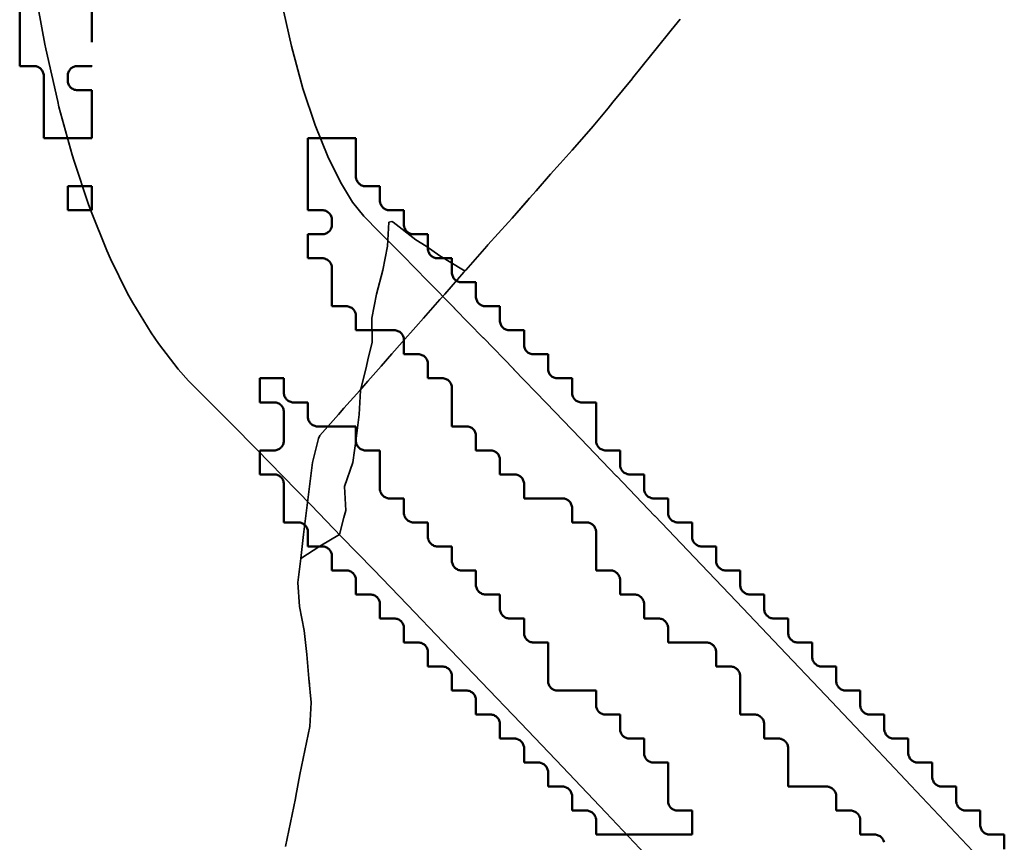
# Model space of a CAD drawing. Header units: metres. Extents: x -6552 to -6384, y 5654608 to 5654799.
# Tile 55 of 68: x -6473 to -6463, y 5654732 to 5654741. Entities that reach past the tile are written whole.
import ezdxf

# ---------------------------------------------------------------- set-up
doc = ezdxf.new("R2010")
doc.units = ezdxf.units.M
doc.header["$LTSCALE"] = 0.5
doc.linetypes.add('DASHED', pattern=[9, 6, -3])
doc.linetypes.add('PHANTOM', pattern=[22, 12, -2, 2, -2, 2, -2])
for name, color, linetype, lineweight in [('L-GRAD-CONT', 5, 'DASHED', 25), ('L-HARD-PAVE', 8, 'Continuous', 35), ('L-SITE-LIMIT', 6, 'PHANTOM', 50), ('V-TOPO-MAJR', 34, 'Continuous', 35)]:
    doc.layers.add(name, color=color, linetype=linetype, lineweight=lineweight)

msp = doc.modelspace()

# ---------------------------------------------------------------- linework, layer by layer
at = {"layer": 'L-GRAD-CONT', "lineweight": 35}
msp.add_lwpolyline([(-6467.958, 5654739.109), (-6468.125, 5654738.918), (-6468.163, 5654738.875), (-6468.375, 5654738.639), (-6468.387, 5654738.625), (-6468.606, 5654738.375), (-6468.625, 5654738.371), (-6468.631, 5654738.375), (-6468.875, 5654738.524), (-6469.019, 5654738.625), (-6469.125, 5654738.693), (-6469.361, 5654738.875), (-6469.375, 5654738.884), (-6469.406, 5654738.875), (-6469.421, 5654738.625), (-6469.469, 5654738.375), (-6469.534, 5654738.125), (-6469.583, 5654737.875), (-6469.58, 5654737.625), (-6469.625, 5654737.441), (-6469.641, 5654737.375), (-6469.703, 5654737.125), (-6469.715, 5654736.875), (-6469.748, 5654736.625), (-6469.781, 5654736.375), (-6469.87, 5654736.125), (-6469.856, 5654735.875), (-6469.875, 5654735.8), (-6469.92, 5654735.625), (-6470.125, 5654735.502), (-6470.324, 5654735.375), (-6470.354, 5654735.125), (-6470.336, 5654734.875), (-6470.288, 5654734.625), (-6470.261, 5654734.375), (-6470.239, 5654734.125), (-6470.234, 5654734.071)], dxfattribs=at)
at = {"layer": 'L-HARD-PAVE'}
for points in [[(-6466.677, 5654732.232), (-6467.148, 5654732.729), (-6467.601, 5654733.205), (-6468.033, 5654733.659), (-6468.446, 5654734.091), (-6468.84, 5654734.502), (-6469.214, 5654734.891), (-6469.568, 5654735.259), (-6469.902, 5654735.605), (-6470.217, 5654735.929), (-6470.511, 5654736.232), (-6470.786, 5654736.513), (-6471.041, 5654736.772), (-6471.276, 5654737.009), (-6471.493, 5654737.225), (-6471.599, 5654737.345), (-6471.804, 5654737.611), (-6471.88, 5654737.722), (-6472.072, 5654738.035), (-6472.126, 5654738.133), (-6472.304, 5654738.493), (-6472.343, 5654738.579), (-6472.507, 5654738.985), (-6472.534, 5654739.059), (-6472.684, 5654739.512), (-6472.704, 5654739.577), (-6472.841, 5654740.077), (-6472.854, 5654740.132), (-6472.977, 5654740.679), (-6472.987, 5654740.727), (-6473.097, 5654741.32)], [(-6470.533, 5654741.204), (-6470.422, 5654740.708), (-6470.301, 5654740.268), (-6470.174, 5654739.884), (-6470.042, 5654739.559), (-6469.91, 5654739.292), (-6469.784, 5654739.085), (-6469.669, 5654738.937), (-6469.507, 5654738.775), (-6469.503, 5654738.771), (-6469.265, 5654738.531), (-6469.262, 5654738.528), (-6469.004, 5654738.266), (-6469.001, 5654738.263), (-6468.724, 5654737.98), (-6468.722, 5654737.978), (-6468.425, 5654737.673), (-6468.423, 5654737.671), (-6468.107, 5654737.345), (-6468.105, 5654737.343), (-6467.769, 5654736.996), (-6467.768, 5654736.994), (-6467.412, 5654736.625), (-6467.411, 5654736.623), (-6467.036, 5654736.233), (-6467.035, 5654736.232), (-6466.64, 5654735.819), (-6466.639, 5654735.818), (-6466.225, 5654735.385), (-6466.224, 5654735.384), (-6465.79, 5654734.929), (-6465.789, 5654734.928), (-6465.336, 5654734.451), (-6464.863, 5654733.952), (-6464.37, 5654733.432), (-6463.857, 5654732.89), (-6463.327, 5654732.328)]]:
    msp.add_lwpolyline(points, dxfattribs=at)
at = {"layer": 'L-SITE-LIMIT'}
for points in [[(-6472.5, 5654746.748), (-6472.5, 5654740.502), (-6472.5, 5654740.5), (-6472.502, 5654740.5), (-6472.65, 5654740.5), (-6472.66, 5654740.5), (-6472.67, 5654740.498), (-6472.679, 5654740.496), (-6472.688, 5654740.492), (-6472.697, 5654740.488), (-6472.706, 5654740.483), (-6472.713, 5654740.477), (-6472.721, 5654740.471), (-6472.727, 5654740.463), (-6472.733, 5654740.456), (-6472.738, 5654740.447), (-6472.742, 5654740.438), (-6472.746, 5654740.429), (-6472.748, 5654740.42), (-6472.75, 5654740.41), (-6472.75, 5654740.4), (-6472.75, 5654740.35), (-6472.75, 5654740.34), (-6472.748, 5654740.33), (-6472.746, 5654740.321), (-6472.742, 5654740.312), (-6472.738, 5654740.303), (-6472.733, 5654740.294), (-6472.727, 5654740.287), (-6472.721, 5654740.279), (-6472.713, 5654740.273), (-6472.706, 5654740.267), (-6472.697, 5654740.262), (-6472.688, 5654740.258), (-6472.679, 5654740.254), (-6472.67, 5654740.252), (-6472.66, 5654740.25), (-6472.65, 5654740.25), (-6472.502, 5654740.25), (-6472.5, 5654740.25), (-6472.5, 5654740.248), (-6472.5, 5654739.752), (-6472.5, 5654739.75), (-6472.502, 5654739.75), (-6472.998, 5654739.75), (-6473, 5654739.75), (-6473, 5654739.752), (-6473, 5654740.4), (-6473, 5654740.41), (-6473.002, 5654740.42), (-6473.004, 5654740.429), (-6473.008, 5654740.438), (-6473.012, 5654740.447), (-6473.017, 5654740.456), (-6473.023, 5654740.463), (-6473.029, 5654740.471), (-6473.037, 5654740.477), (-6473.044, 5654740.483), (-6473.053, 5654740.488), (-6473.062, 5654740.492), (-6473.071, 5654740.496), (-6473.08, 5654740.498), (-6473.09, 5654740.5), (-6473.1, 5654740.5), (-6473.248, 5654740.5), (-6473.25, 5654740.5), (-6473.25, 5654740.502), (-6473.25, 5654741.4)], [(-6464.252, 5654732.42), (-6464.254, 5654732.429), (-6464.258, 5654732.438), (-6464.262, 5654732.447), (-6464.267, 5654732.456), (-6464.273, 5654732.463), (-6464.279, 5654732.471), (-6464.287, 5654732.477), (-6464.294, 5654732.483), (-6464.303, 5654732.488), (-6464.312, 5654732.492), (-6464.321, 5654732.496), (-6464.33, 5654732.498), (-6464.34, 5654732.5), (-6464.35, 5654732.5), (-6464.498, 5654732.5), (-6464.5, 5654732.5), (-6464.5, 5654732.502), (-6464.5, 5654732.65), (-6464.5, 5654732.66), (-6464.502, 5654732.67), (-6464.504, 5654732.679), (-6464.508, 5654732.688), (-6464.512, 5654732.697), (-6464.517, 5654732.706), (-6464.523, 5654732.713), (-6464.529, 5654732.721), (-6464.537, 5654732.727), (-6464.544, 5654732.733), (-6464.553, 5654732.738), (-6464.562, 5654732.742), (-6464.571, 5654732.746), (-6464.58, 5654732.748), (-6464.59, 5654732.75), (-6464.6, 5654732.75), (-6464.748, 5654732.75), (-6464.75, 5654732.75), (-6464.75, 5654732.752), (-6464.75, 5654732.9), (-6464.75, 5654732.91), (-6464.752, 5654732.92), (-6464.754, 5654732.929), (-6464.758, 5654732.938), (-6464.762, 5654732.947), (-6464.767, 5654732.956), (-6464.773, 5654732.963), (-6464.779, 5654732.971), (-6464.787, 5654732.977), (-6464.794, 5654732.983), (-6464.803, 5654732.988), (-6464.812, 5654732.992), (-6464.821, 5654732.996), (-6464.83, 5654732.998), (-6464.84, 5654733), (-6464.85, 5654733), (-6465.248, 5654733), (-6465.25, 5654733), (-6465.25, 5654733.002), (-6465.25, 5654733.4), (-6465.25, 5654733.41), (-6465.252, 5654733.42), (-6465.254, 5654733.429), (-6465.258, 5654733.438), (-6465.262, 5654733.447), (-6465.267, 5654733.456), (-6465.273, 5654733.463), (-6465.279, 5654733.471), (-6465.287, 5654733.477), (-6465.294, 5654733.483), (-6465.303, 5654733.488), (-6465.312, 5654733.492), (-6465.321, 5654733.496), (-6465.33, 5654733.498), (-6465.34, 5654733.5), (-6465.35, 5654733.5), (-6465.498, 5654733.5), (-6465.5, 5654733.5), (-6465.5, 5654733.502), (-6465.5, 5654733.65), (-6465.5, 5654733.66), (-6465.502, 5654733.67), (-6465.504, 5654733.679), (-6465.508, 5654733.688), (-6465.512, 5654733.697), (-6465.517, 5654733.706), (-6465.523, 5654733.713), (-6465.529, 5654733.721), (-6465.537, 5654733.727), (-6465.544, 5654733.733), (-6465.553, 5654733.738), (-6465.562, 5654733.742), (-6465.571, 5654733.746), (-6465.58, 5654733.748), (-6465.59, 5654733.75), (-6465.6, 5654733.75), (-6465.748, 5654733.75), (-6465.75, 5654733.75), (-6465.75, 5654733.752), (-6465.75, 5654734.15), (-6465.75, 5654734.16), (-6465.752, 5654734.17), (-6465.754, 5654734.179), (-6465.758, 5654734.188), (-6465.762, 5654734.197), (-6465.767, 5654734.206), (-6465.773, 5654734.213), (-6465.779, 5654734.221), (-6465.787, 5654734.227), (-6465.794, 5654734.233), (-6465.803, 5654734.238), (-6465.812, 5654734.242), (-6465.821, 5654734.246), (-6465.83, 5654734.248), (-6465.84, 5654734.25), (-6465.85, 5654734.25), (-6465.998, 5654734.25), (-6466, 5654734.25), (-6466, 5654734.252), (-6466, 5654734.4), (-6466, 5654734.41), (-6466.002, 5654734.42), (-6466.004, 5654734.429), (-6466.008, 5654734.438), (-6466.012, 5654734.447), (-6466.017, 5654734.456), (-6466.023, 5654734.463), (-6466.029, 5654734.471), (-6466.037, 5654734.477), (-6466.044, 5654734.483), (-6466.053, 5654734.488), (-6466.062, 5654734.492), (-6466.071, 5654734.496), (-6466.08, 5654734.498), (-6466.09, 5654734.5), (-6466.1, 5654734.5), (-6466.498, 5654734.5), (-6466.5, 5654734.5), (-6466.5, 5654734.502), (-6466.5, 5654734.65), (-6466.5, 5654734.66), (-6466.502, 5654734.67), (-6466.504, 5654734.679), (-6466.508, 5654734.688), (-6466.512, 5654734.697), (-6466.517, 5654734.706), (-6466.523, 5654734.713), (-6466.529, 5654734.721), (-6466.537, 5654734.727), (-6466.544, 5654734.733), (-6466.553, 5654734.738), (-6466.562, 5654734.742), (-6466.571, 5654734.746), (-6466.58, 5654734.748), (-6466.59, 5654734.75), (-6466.6, 5654734.75), (-6466.748, 5654734.75), (-6466.75, 5654734.75), (-6466.75, 5654734.752), (-6466.75, 5654734.9), (-6466.75, 5654734.91), (-6466.752, 5654734.92), (-6466.754, 5654734.929), (-6466.758, 5654734.938), (-6466.762, 5654734.947), (-6466.767, 5654734.956), (-6466.773, 5654734.963), (-6466.779, 5654734.971), (-6466.787, 5654734.977), (-6466.794, 5654734.983), (-6466.803, 5654734.988), (-6466.812, 5654734.992), (-6466.821, 5654734.996), (-6466.83, 5654734.998), (-6466.84, 5654735), (-6466.85, 5654735), (-6466.998, 5654735), (-6467, 5654735), (-6467, 5654735.002), (-6467, 5654735.15), (-6467, 5654735.16), (-6467.002, 5654735.17), (-6467.004, 5654735.179), (-6467.008, 5654735.188), (-6467.012, 5654735.197), (-6467.017, 5654735.206), (-6467.023, 5654735.213), (-6467.029, 5654735.221), (-6467.037, 5654735.227), (-6467.044, 5654735.233), (-6467.053, 5654735.238), (-6467.062, 5654735.242), (-6467.071, 5654735.246), (-6467.08, 5654735.248), (-6467.09, 5654735.25), (-6467.1, 5654735.25), (-6467.248, 5654735.25), (-6467.25, 5654735.25), (-6467.25, 5654735.252), (-6467.25, 5654735.65), (-6467.25, 5654735.66), (-6467.252, 5654735.67), (-6467.254, 5654735.679), (-6467.258, 5654735.688), (-6467.262, 5654735.697), (-6467.267, 5654735.706), (-6467.273, 5654735.713), (-6467.279, 5654735.721), (-6467.287, 5654735.727), (-6467.294, 5654735.733), (-6467.303, 5654735.738), (-6467.312, 5654735.742), (-6467.321, 5654735.746), (-6467.33, 5654735.748), (-6467.34, 5654735.75), (-6467.35, 5654735.75), (-6467.498, 5654735.75), (-6467.5, 5654735.75), (-6467.5, 5654735.752), (-6467.5, 5654735.9), (-6467.5, 5654735.91), (-6467.502, 5654735.92), (-6467.504, 5654735.929), (-6467.508, 5654735.938), (-6467.512, 5654735.947), (-6467.517, 5654735.956), (-6467.523, 5654735.963), (-6467.529, 5654735.971), (-6467.537, 5654735.977), (-6467.544, 5654735.983), (-6467.553, 5654735.988), (-6467.562, 5654735.992), (-6467.571, 5654735.996), (-6467.58, 5654735.998), (-6467.59, 5654736), (-6467.6, 5654736), (-6467.998, 5654736), (-6468, 5654736), (-6468, 5654736.002), (-6468, 5654736.15), (-6468, 5654736.16), (-6468.002, 5654736.17), (-6468.004, 5654736.179), (-6468.008, 5654736.188), (-6468.012, 5654736.197), (-6468.017, 5654736.206), (-6468.023, 5654736.213), (-6468.029, 5654736.221), (-6468.037, 5654736.227), (-6468.044, 5654736.233), (-6468.053, 5654736.238), (-6468.062, 5654736.242), (-6468.071, 5654736.246), (-6468.08, 5654736.248), (-6468.09, 5654736.25), (-6468.1, 5654736.25), (-6468.248, 5654736.25), (-6468.25, 5654736.25), (-6468.25, 5654736.252), (-6468.25, 5654736.4), (-6468.25, 5654736.41), (-6468.252, 5654736.42), (-6468.254, 5654736.429), (-6468.258, 5654736.438), (-6468.262, 5654736.447), (-6468.267, 5654736.456), (-6468.273, 5654736.463), (-6468.279, 5654736.471), (-6468.287, 5654736.477), (-6468.294, 5654736.483), (-6468.303, 5654736.488), (-6468.312, 5654736.492), (-6468.321, 5654736.496), (-6468.33, 5654736.498), (-6468.34, 5654736.5), (-6468.35, 5654736.5), (-6468.498, 5654736.5), (-6468.5, 5654736.5), (-6468.5, 5654736.502), (-6468.5, 5654736.65), (-6468.5, 5654736.66), (-6468.502, 5654736.67), (-6468.504, 5654736.679), (-6468.508, 5654736.688), (-6468.512, 5654736.697), (-6468.517, 5654736.706), (-6468.523, 5654736.713), (-6468.529, 5654736.721), (-6468.537, 5654736.727), (-6468.544, 5654736.733), (-6468.553, 5654736.738), (-6468.562, 5654736.742), (-6468.571, 5654736.746), (-6468.58, 5654736.748), (-6468.59, 5654736.75), (-6468.6, 5654736.75), (-6468.748, 5654736.75), (-6468.75, 5654736.75), (-6468.75, 5654736.752), (-6468.75, 5654737.15), (-6468.75, 5654737.16), (-6468.752, 5654737.17), (-6468.754, 5654737.179), (-6468.758, 5654737.188), (-6468.762, 5654737.197), (-6468.767, 5654737.206), (-6468.773, 5654737.213), (-6468.779, 5654737.221), (-6468.787, 5654737.227), (-6468.794, 5654737.233), (-6468.803, 5654737.238), (-6468.812, 5654737.242), (-6468.821, 5654737.246), (-6468.83, 5654737.248), (-6468.84, 5654737.25), (-6468.85, 5654737.25), (-6468.998, 5654737.25), (-6469, 5654737.25), (-6469, 5654737.252), (-6469, 5654737.4), (-6469, 5654737.41), (-6469.002, 5654737.42), (-6469.004, 5654737.429), (-6469.008, 5654737.438), (-6469.012, 5654737.447), (-6469.017, 5654737.456), (-6469.023, 5654737.463), (-6469.029, 5654737.471), (-6469.037, 5654737.477), (-6469.044, 5654737.483), (-6469.053, 5654737.488), (-6469.062, 5654737.492), (-6469.071, 5654737.496), (-6469.08, 5654737.498), (-6469.09, 5654737.5), (-6469.1, 5654737.5), (-6469.248, 5654737.5), (-6469.25, 5654737.5), (-6469.25, 5654737.502), (-6469.25, 5654737.65), (-6469.25, 5654737.66), (-6469.252, 5654737.67), (-6469.254, 5654737.679), (-6469.258, 5654737.688), (-6469.262, 5654737.697), (-6469.267, 5654737.706), (-6469.273, 5654737.713), (-6469.279, 5654737.721), (-6469.287, 5654737.727), (-6469.294, 5654737.733), (-6469.303, 5654737.738), (-6469.312, 5654737.742), (-6469.321, 5654737.746), (-6469.33, 5654737.748), (-6469.34, 5654737.75), (-6469.35, 5654737.75), (-6469.748, 5654737.75), (-6469.75, 5654737.75), (-6469.75, 5654737.752), (-6469.75, 5654737.9), (-6469.75, 5654737.91), (-6469.752, 5654737.92), (-6469.754, 5654737.929), (-6469.758, 5654737.938), (-6469.762, 5654737.947), (-6469.767, 5654737.956), (-6469.773, 5654737.963), (-6469.779, 5654737.971), (-6469.787, 5654737.977), (-6469.794, 5654737.983), (-6469.803, 5654737.988), (-6469.812, 5654737.992), (-6469.821, 5654737.996), (-6469.83, 5654737.998), (-6469.84, 5654738), (-6469.85, 5654738), (-6469.998, 5654738), (-6470, 5654738), (-6470, 5654738.002), (-6470, 5654738.4), (-6470, 5654738.41), (-6470.002, 5654738.42), (-6470.004, 5654738.429), (-6470.008, 5654738.438), (-6470.012, 5654738.447), (-6470.017, 5654738.456), (-6470.023, 5654738.463), (-6470.029, 5654738.471), (-6470.037, 5654738.477), (-6470.044, 5654738.483), (-6470.053, 5654738.488), (-6470.062, 5654738.492), (-6470.071, 5654738.496), (-6470.08, 5654738.498), (-6470.09, 5654738.5), (-6470.1, 5654738.5), (-6470.248, 5654738.5), (-6470.25, 5654738.5), (-6470.25, 5654738.502), (-6470.25, 5654738.748), (-6470.25, 5654738.75), (-6470.248, 5654738.75), (-6470.1, 5654738.75), (-6470.09, 5654738.75), (-6470.09, 5654738.75), (-6470.08, 5654738.752), (-6470.071, 5654738.754), (-6470.062, 5654738.758), (-6470.053, 5654738.762), (-6470.044, 5654738.767), (-6470.037, 5654738.773), (-6470.029, 5654738.779), (-6470.023, 5654738.787), (-6470.017, 5654738.794), (-6470.012, 5654738.803), (-6470.008, 5654738.812), (-6470.004, 5654738.821), (-6470.002, 5654738.83), (-6470, 5654738.84), (-6470, 5654738.85), (-6470, 5654738.9), (-6470, 5654738.91), (-6470.002, 5654738.92), (-6470.004, 5654738.929), (-6470.008, 5654738.938), (-6470.012, 5654738.947), (-6470.017, 5654738.956), (-6470.023, 5654738.963), (-6470.029, 5654738.971), (-6470.037, 5654738.977), (-6470.044, 5654738.983), (-6470.053, 5654738.988), (-6470.062, 5654738.992), (-6470.071, 5654738.996), (-6470.08, 5654738.998), (-6470.09, 5654739), (-6470.1, 5654739), (-6470.248, 5654739), (-6470.25, 5654739), (-6470.25, 5654739.002), (-6470.25, 5654739.748), (-6470.25, 5654739.75), (-6470.248, 5654739.75), (-6469.752, 5654739.75), (-6469.75, 5654739.75), (-6469.75, 5654739.748), (-6469.75, 5654739.35), (-6469.75, 5654739.34), (-6469.748, 5654739.33), (-6469.746, 5654739.321), (-6469.742, 5654739.312), (-6469.738, 5654739.303), (-6469.733, 5654739.294), (-6469.727, 5654739.287), (-6469.721, 5654739.279), (-6469.713, 5654739.273), (-6469.706, 5654739.267), (-6469.697, 5654739.262), (-6469.688, 5654739.258), (-6469.679, 5654739.254), (-6469.67, 5654739.252), (-6469.66, 5654739.25), (-6469.65, 5654739.25), (-6469.502, 5654739.25), (-6469.5, 5654739.25), (-6469.5, 5654739.248), (-6469.5, 5654739.1), (-6469.5, 5654739.09), (-6469.498, 5654739.08), (-6469.496, 5654739.071), (-6469.492, 5654739.062), (-6469.488, 5654739.053), (-6469.483, 5654739.044), (-6469.477, 5654739.037), (-6469.471, 5654739.029), (-6469.463, 5654739.023), (-6469.456, 5654739.017), (-6469.447, 5654739.012), (-6469.438, 5654739.008), (-6469.429, 5654739.004), (-6469.42, 5654739.002), (-6469.41, 5654739), (-6469.4, 5654739), (-6469.252, 5654739), (-6469.25, 5654739), (-6469.25, 5654738.998), (-6469.25, 5654738.85), (-6469.25, 5654738.84), (-6469.248, 5654738.83), (-6469.246, 5654738.821), (-6469.242, 5654738.812), (-6469.238, 5654738.803), (-6469.233, 5654738.794), (-6469.227, 5654738.787), (-6469.221, 5654738.779), (-6469.213, 5654738.773), (-6469.206, 5654738.767), (-6469.197, 5654738.762), (-6469.188, 5654738.758), (-6469.179, 5654738.754), (-6469.17, 5654738.752), (-6469.16, 5654738.75), (-6469.15, 5654738.75), (-6469.002, 5654738.75), (-6469, 5654738.75), (-6469, 5654738.748), (-6469, 5654738.6), (-6469, 5654738.59), (-6468.998, 5654738.58), (-6468.996, 5654738.571), (-6468.992, 5654738.562), (-6468.988, 5654738.553), (-6468.983, 5654738.544), (-6468.977, 5654738.537), (-6468.971, 5654738.529), (-6468.963, 5654738.523), (-6468.956, 5654738.517), (-6468.947, 5654738.512), (-6468.938, 5654738.508), (-6468.929, 5654738.504), (-6468.92, 5654738.502), (-6468.91, 5654738.5), (-6468.9, 5654738.5), (-6468.752, 5654738.5), (-6468.75, 5654738.5), (-6468.75, 5654738.498), (-6468.75, 5654738.35), (-6468.75, 5654738.34), (-6468.748, 5654738.33), (-6468.746, 5654738.321), (-6468.742, 5654738.312), (-6468.738, 5654738.303), (-6468.733, 5654738.294), (-6468.727, 5654738.287), (-6468.721, 5654738.279), (-6468.713, 5654738.273), (-6468.706, 5654738.267), (-6468.697, 5654738.262), (-6468.688, 5654738.258), (-6468.679, 5654738.254), (-6468.67, 5654738.252), (-6468.66, 5654738.25), (-6468.65, 5654738.25), (-6468.502, 5654738.25), (-6468.5, 5654738.25), (-6468.5, 5654738.248), (-6468.5, 5654738.1), (-6468.5, 5654738.09), (-6468.498, 5654738.08), (-6468.496, 5654738.071), (-6468.492, 5654738.062), (-6468.488, 5654738.053), (-6468.483, 5654738.044), (-6468.477, 5654738.037), (-6468.471, 5654738.029), (-6468.463, 5654738.023), (-6468.456, 5654738.017), (-6468.447, 5654738.012), (-6468.438, 5654738.008), (-6468.429, 5654738.004), (-6468.42, 5654738.002), (-6468.41, 5654738), (-6468.4, 5654738), (-6468.252, 5654738), (-6468.25, 5654738), (-6468.25, 5654737.998), (-6468.25, 5654737.85), (-6468.25, 5654737.84), (-6468.248, 5654737.83), (-6468.246, 5654737.821), (-6468.242, 5654737.812), (-6468.238, 5654737.803), (-6468.233, 5654737.794), (-6468.227, 5654737.787), (-6468.221, 5654737.779), (-6468.213, 5654737.773), (-6468.206, 5654737.767), (-6468.197, 5654737.762), (-6468.188, 5654737.758), (-6468.179, 5654737.754), (-6468.17, 5654737.752), (-6468.16, 5654737.75), (-6468.15, 5654737.75), (-6468.002, 5654737.75), (-6468, 5654737.75), (-6468, 5654737.748), (-6468, 5654737.6), (-6468, 5654737.59), (-6467.998, 5654737.58), (-6467.996, 5654737.571), (-6467.992, 5654737.562), (-6467.988, 5654737.553), (-6467.983, 5654737.544), (-6467.977, 5654737.537), (-6467.971, 5654737.529), (-6467.963, 5654737.523), (-6467.956, 5654737.517), (-6467.947, 5654737.512), (-6467.938, 5654737.508), (-6467.929, 5654737.504), (-6467.92, 5654737.502), (-6467.91, 5654737.5), (-6467.9, 5654737.5), (-6467.752, 5654737.5), (-6467.75, 5654737.5), (-6467.75, 5654737.498), (-6467.75, 5654737.35), (-6467.75, 5654737.34), (-6467.748, 5654737.33), (-6467.746, 5654737.321), (-6467.742, 5654737.312), (-6467.738, 5654737.303), (-6467.733, 5654737.294), (-6467.727, 5654737.287), (-6467.721, 5654737.279), (-6467.713, 5654737.273), (-6467.706, 5654737.267), (-6467.697, 5654737.262), (-6467.688, 5654737.258), (-6467.679, 5654737.254), (-6467.67, 5654737.252), (-6467.66, 5654737.25), (-6467.65, 5654737.25), (-6467.502, 5654737.25), (-6467.5, 5654737.25), (-6467.5, 5654737.248), (-6467.5, 5654737.1), (-6467.5, 5654737.09), (-6467.498, 5654737.08), (-6467.496, 5654737.071), (-6467.492, 5654737.062), (-6467.488, 5654737.053), (-6467.483, 5654737.044), (-6467.477, 5654737.037), (-6467.471, 5654737.029), (-6467.463, 5654737.023), (-6467.456, 5654737.017), (-6467.447, 5654737.012), (-6467.438, 5654737.008), (-6467.429, 5654737.004), (-6467.42, 5654737.002), (-6467.41, 5654737), (-6467.4, 5654737), (-6467.252, 5654737), (-6467.25, 5654737), (-6467.25, 5654736.998), (-6467.25, 5654736.6), (-6467.25, 5654736.59), (-6467.248, 5654736.58), (-6467.246, 5654736.571), (-6467.242, 5654736.562), (-6467.238, 5654736.553), (-6467.233, 5654736.544), (-6467.227, 5654736.537), (-6467.221, 5654736.529), (-6467.213, 5654736.523), (-6467.206, 5654736.517), (-6467.197, 5654736.512), (-6467.188, 5654736.508), (-6467.179, 5654736.504), (-6467.17, 5654736.502), (-6467.16, 5654736.5), (-6467.15, 5654736.5), (-6467.002, 5654736.5), (-6467, 5654736.5), (-6467, 5654736.498), (-6467, 5654736.35), (-6467, 5654736.34), (-6466.998, 5654736.33), (-6466.996, 5654736.321), (-6466.992, 5654736.312), (-6466.988, 5654736.303), (-6466.983, 5654736.294), (-6466.977, 5654736.287), (-6466.971, 5654736.279), (-6466.963, 5654736.273), (-6466.956, 5654736.267), (-6466.947, 5654736.262), (-6466.938, 5654736.258), (-6466.929, 5654736.254), (-6466.92, 5654736.252), (-6466.91, 5654736.25), (-6466.9, 5654736.25), (-6466.752, 5654736.25), (-6466.75, 5654736.25), (-6466.75, 5654736.248), (-6466.75, 5654736.1), (-6466.75, 5654736.09), (-6466.748, 5654736.08), (-6466.746, 5654736.071), (-6466.742, 5654736.062), (-6466.738, 5654736.053), (-6466.733, 5654736.044), (-6466.727, 5654736.037), (-6466.721, 5654736.029), (-6466.713, 5654736.023), (-6466.706, 5654736.017), (-6466.697, 5654736.012), (-6466.688, 5654736.008), (-6466.679, 5654736.004), (-6466.67, 5654736.002), (-6466.66, 5654736), (-6466.65, 5654736), (-6466.502, 5654736), (-6466.5, 5654736), (-6466.5, 5654735.998), (-6466.5, 5654735.85), (-6466.5, 5654735.84), (-6466.498, 5654735.83), (-6466.496, 5654735.821), (-6466.492, 5654735.812), (-6466.488, 5654735.803), (-6466.483, 5654735.794), (-6466.477, 5654735.787), (-6466.471, 5654735.779), (-6466.463, 5654735.773), (-6466.456, 5654735.767), (-6466.447, 5654735.762), (-6466.438, 5654735.758), (-6466.429, 5654735.754), (-6466.42, 5654735.752), (-6466.41, 5654735.75), (-6466.4, 5654735.75), (-6466.252, 5654735.75), (-6466.25, 5654735.75), (-6466.25, 5654735.748), (-6466.25, 5654735.6), (-6466.25, 5654735.59), (-6466.248, 5654735.58), (-6466.246, 5654735.571), (-6466.242, 5654735.562), (-6466.238, 5654735.553), (-6466.233, 5654735.544), (-6466.227, 5654735.537), (-6466.221, 5654735.529), (-6466.213, 5654735.523), (-6466.206, 5654735.517), (-6466.197, 5654735.512), (-6466.188, 5654735.508), (-6466.179, 5654735.504), (-6466.17, 5654735.502), (-6466.16, 5654735.5), (-6466.15, 5654735.5), (-6466.002, 5654735.5), (-6466, 5654735.5), (-6466, 5654735.498), (-6466, 5654735.35), (-6466, 5654735.34), (-6465.998, 5654735.33), (-6465.996, 5654735.321), (-6465.992, 5654735.312), (-6465.988, 5654735.303), (-6465.983, 5654735.294), (-6465.977, 5654735.287), (-6465.971, 5654735.279), (-6465.963, 5654735.273), (-6465.956, 5654735.267), (-6465.947, 5654735.262), (-6465.938, 5654735.258), (-6465.929, 5654735.254), (-6465.92, 5654735.252), (-6465.91, 5654735.25), (-6465.9, 5654735.25), (-6465.752, 5654735.25), (-6465.75, 5654735.25), (-6465.75, 5654735.248), (-6465.75, 5654735.1), (-6465.75, 5654735.09), (-6465.748, 5654735.08), (-6465.746, 5654735.071), (-6465.742, 5654735.062), (-6465.738, 5654735.053), (-6465.733, 5654735.044), (-6465.727, 5654735.037), (-6465.721, 5654735.029), (-6465.713, 5654735.023), (-6465.706, 5654735.017), (-6465.697, 5654735.012), (-6465.688, 5654735.008), (-6465.679, 5654735.004), (-6465.67, 5654735.002), (-6465.66, 5654735), (-6465.65, 5654735), (-6465.502, 5654735), (-6465.5, 5654735), (-6465.5, 5654734.998), (-6465.5, 5654734.85), (-6465.5, 5654734.84), (-6465.498, 5654734.83), (-6465.496, 5654734.821), (-6465.492, 5654734.812), (-6465.488, 5654734.803), (-6465.483, 5654734.794), (-6465.477, 5654734.787), (-6465.471, 5654734.779), (-6465.463, 5654734.773), (-6465.456, 5654734.767), (-6465.447, 5654734.762), (-6465.438, 5654734.758), (-6465.429, 5654734.754), (-6465.42, 5654734.752), (-6465.41, 5654734.75), (-6465.4, 5654734.75), (-6465.252, 5654734.75), (-6465.25, 5654734.75), (-6465.25, 5654734.748), (-6465.25, 5654734.6), (-6465.25, 5654734.59), (-6465.248, 5654734.58), (-6465.246, 5654734.571), (-6465.242, 5654734.562), (-6465.238, 5654734.553), (-6465.233, 5654734.544), (-6465.227, 5654734.537), (-6465.221, 5654734.529), (-6465.213, 5654734.523), (-6465.206, 5654734.517), (-6465.197, 5654734.512), (-6465.188, 5654734.508), (-6465.179, 5654734.504), (-6465.17, 5654734.502), (-6465.16, 5654734.5), (-6465.15, 5654734.5), (-6465.002, 5654734.5), (-6465, 5654734.5), (-6465, 5654734.498), (-6465, 5654734.35), (-6465, 5654734.34), (-6464.998, 5654734.33), (-6464.996, 5654734.321), (-6464.992, 5654734.312), (-6464.988, 5654734.303), (-6464.983, 5654734.294), (-6464.977, 5654734.287), (-6464.971, 5654734.279), (-6464.963, 5654734.273), (-6464.956, 5654734.267), (-6464.947, 5654734.262), (-6464.938, 5654734.258), (-6464.929, 5654734.254), (-6464.92, 5654734.252), (-6464.91, 5654734.25), (-6464.9, 5654734.25), (-6464.752, 5654734.25), (-6464.75, 5654734.25), (-6464.75, 5654734.248), (-6464.75, 5654734.1), (-6464.75, 5654734.09), (-6464.748, 5654734.08), (-6464.746, 5654734.071), (-6464.742, 5654734.062), (-6464.738, 5654734.053), (-6464.733, 5654734.044), (-6464.727, 5654734.037), (-6464.721, 5654734.029), (-6464.713, 5654734.023), (-6464.706, 5654734.017), (-6464.697, 5654734.012), (-6464.688, 5654734.008), (-6464.679, 5654734.004), (-6464.67, 5654734.002), (-6464.66, 5654734), (-6464.65, 5654734), (-6464.502, 5654734), (-6464.5, 5654734), (-6464.5, 5654733.998), (-6464.5, 5654733.85), (-6464.5, 5654733.84), (-6464.498, 5654733.83), (-6464.496, 5654733.821), (-6464.492, 5654733.812), (-6464.488, 5654733.803), (-6464.483, 5654733.794), (-6464.477, 5654733.787), (-6464.471, 5654733.779), (-6464.463, 5654733.773), (-6464.456, 5654733.767), (-6464.447, 5654733.762), (-6464.438, 5654733.758), (-6464.429, 5654733.754), (-6464.42, 5654733.752), (-6464.41, 5654733.75), (-6464.4, 5654733.75), (-6464.252, 5654733.75), (-6464.25, 5654733.75), (-6464.25, 5654733.748), (-6464.25, 5654733.6), (-6464.25, 5654733.59), (-6464.248, 5654733.58), (-6464.246, 5654733.571), (-6464.242, 5654733.562), (-6464.238, 5654733.553), (-6464.233, 5654733.544), (-6464.227, 5654733.537), (-6464.221, 5654733.529), (-6464.213, 5654733.523), (-6464.206, 5654733.517), (-6464.197, 5654733.512), (-6464.188, 5654733.508), (-6464.179, 5654733.504), (-6464.17, 5654733.502), (-6464.16, 5654733.5), (-6464.15, 5654733.5), (-6464.002, 5654733.5), (-6464, 5654733.5), (-6464, 5654733.498), (-6464, 5654733.35), (-6464, 5654733.34), (-6463.998, 5654733.33), (-6463.996, 5654733.321), (-6463.992, 5654733.312), (-6463.988, 5654733.303), (-6463.983, 5654733.294), (-6463.977, 5654733.287), (-6463.971, 5654733.279), (-6463.963, 5654733.273), (-6463.956, 5654733.267), (-6463.947, 5654733.262), (-6463.938, 5654733.258), (-6463.929, 5654733.254), (-6463.92, 5654733.252), (-6463.91, 5654733.25), (-6463.9, 5654733.25), (-6463.752, 5654733.25), (-6463.75, 5654733.25), (-6463.75, 5654733.248), (-6463.75, 5654733.1), (-6463.75, 5654733.09), (-6463.748, 5654733.08), (-6463.746, 5654733.071), (-6463.742, 5654733.062), (-6463.738, 5654733.053), (-6463.733, 5654733.044), (-6463.727, 5654733.037), (-6463.721, 5654733.029), (-6463.713, 5654733.023), (-6463.706, 5654733.017), (-6463.697, 5654733.012), (-6463.688, 5654733.008), (-6463.679, 5654733.004), (-6463.67, 5654733.002), (-6463.66, 5654733), (-6463.65, 5654733), (-6463.502, 5654733), (-6463.5, 5654733), (-6463.5, 5654732.998), (-6463.5, 5654732.85), (-6463.5, 5654732.84), (-6463.498, 5654732.83), (-6463.496, 5654732.821), (-6463.492, 5654732.812), (-6463.488, 5654732.803), (-6463.483, 5654732.794), (-6463.477, 5654732.787), (-6463.471, 5654732.779), (-6463.463, 5654732.773), (-6463.456, 5654732.767), (-6463.447, 5654732.762), (-6463.438, 5654732.758), (-6463.429, 5654732.754), (-6463.42, 5654732.752), (-6463.41, 5654732.75), (-6463.4, 5654732.75), (-6463.252, 5654732.75), (-6463.25, 5654732.75), (-6463.25, 5654732.748), (-6463.25, 5654732.6), (-6463.25, 5654732.59), (-6463.248, 5654732.58), (-6463.246, 5654732.571), (-6463.242, 5654732.562), (-6463.238, 5654732.553), (-6463.233, 5654732.544), (-6463.227, 5654732.537), (-6463.221, 5654732.529), (-6463.213, 5654732.523), (-6463.206, 5654732.517), (-6463.197, 5654732.512), (-6463.188, 5654732.508), (-6463.179, 5654732.504), (-6463.17, 5654732.502), (-6463.16, 5654732.5), (-6463.15, 5654732.5), (-6463.002, 5654732.5), (-6463, 5654732.5), (-6463, 5654732.498), (-6463, 5654732.35)]]:
    msp.add_lwpolyline(points, dxfattribs=at)
for points in [[(-6472.502, 5654739.25), (-6472.5, 5654739.25), (-6472.5, 5654739.248), (-6472.5, 5654739.002), (-6472.5, 5654739), (-6472.502, 5654739), (-6472.748, 5654739), (-6472.75, 5654739), (-6472.75, 5654739.002), (-6472.75, 5654739.248), (-6472.75, 5654739.25), (-6472.748, 5654739.25), (-6472.502, 5654739.25)], [(-6470.5, 5654737.1), (-6470.5, 5654737.09), (-6470.498, 5654737.08), (-6470.496, 5654737.071), (-6470.492, 5654737.062), (-6470.488, 5654737.053), (-6470.483, 5654737.044), (-6470.477, 5654737.037), (-6470.471, 5654737.029), (-6470.463, 5654737.023), (-6470.456, 5654737.017), (-6470.447, 5654737.012), (-6470.438, 5654737.008), (-6470.429, 5654737.004), (-6470.42, 5654737.002), (-6470.41, 5654737), (-6470.4, 5654737), (-6470.252, 5654737), (-6470.25, 5654737), (-6470.25, 5654736.998), (-6470.25, 5654736.85), (-6470.25, 5654736.84), (-6470.248, 5654736.83), (-6470.246, 5654736.821), (-6470.242, 5654736.812), (-6470.238, 5654736.803), (-6470.233, 5654736.794), (-6470.227, 5654736.787), (-6470.221, 5654736.779), (-6470.213, 5654736.773), (-6470.206, 5654736.767), (-6470.197, 5654736.762), (-6470.188, 5654736.758), (-6470.179, 5654736.754), (-6470.17, 5654736.752), (-6470.16, 5654736.75), (-6470.15, 5654736.75), (-6469.752, 5654736.75), (-6469.75, 5654736.75), (-6469.75, 5654736.748), (-6469.75, 5654736.6), (-6469.75, 5654736.59), (-6469.748, 5654736.58), (-6469.746, 5654736.571), (-6469.742, 5654736.562), (-6469.738, 5654736.553), (-6469.733, 5654736.544), (-6469.727, 5654736.537), (-6469.721, 5654736.529), (-6469.713, 5654736.523), (-6469.706, 5654736.517), (-6469.697, 5654736.512), (-6469.688, 5654736.508), (-6469.679, 5654736.504), (-6469.67, 5654736.502), (-6469.66, 5654736.5), (-6469.65, 5654736.5), (-6469.502, 5654736.5), (-6469.5, 5654736.5), (-6469.5, 5654736.498), (-6469.5, 5654736.1), (-6469.5, 5654736.09), (-6469.498, 5654736.08), (-6469.496, 5654736.071), (-6469.492, 5654736.062), (-6469.488, 5654736.053), (-6469.483, 5654736.044), (-6469.477, 5654736.037), (-6469.471, 5654736.029), (-6469.463, 5654736.023), (-6469.456, 5654736.017), (-6469.447, 5654736.012), (-6469.438, 5654736.008), (-6469.429, 5654736.004), (-6469.42, 5654736.002), (-6469.41, 5654736), (-6469.4, 5654736), (-6469.252, 5654736), (-6469.25, 5654736), (-6469.25, 5654735.998), (-6469.25, 5654735.85), (-6469.25, 5654735.84), (-6469.248, 5654735.83), (-6469.246, 5654735.821), (-6469.242, 5654735.812), (-6469.238, 5654735.803), (-6469.233, 5654735.794), (-6469.227, 5654735.787), (-6469.221, 5654735.779), (-6469.213, 5654735.773), (-6469.206, 5654735.767), (-6469.197, 5654735.762), (-6469.188, 5654735.758), (-6469.179, 5654735.754), (-6469.17, 5654735.752), (-6469.16, 5654735.75), (-6469.15, 5654735.75), (-6469.002, 5654735.75), (-6469, 5654735.75), (-6469, 5654735.748), (-6469, 5654735.6), (-6469, 5654735.59), (-6468.998, 5654735.58), (-6468.996, 5654735.571), (-6468.992, 5654735.562), (-6468.988, 5654735.553), (-6468.983, 5654735.544), (-6468.977, 5654735.537), (-6468.971, 5654735.529), (-6468.963, 5654735.523), (-6468.956, 5654735.517), (-6468.947, 5654735.512), (-6468.938, 5654735.508), (-6468.929, 5654735.504), (-6468.92, 5654735.502), (-6468.91, 5654735.5), (-6468.9, 5654735.5), (-6468.752, 5654735.5), (-6468.75, 5654735.5), (-6468.75, 5654735.498), (-6468.75, 5654735.35), (-6468.75, 5654735.34), (-6468.748, 5654735.33), (-6468.746, 5654735.321), (-6468.742, 5654735.312), (-6468.738, 5654735.303), (-6468.733, 5654735.294), (-6468.727, 5654735.287), (-6468.721, 5654735.279), (-6468.713, 5654735.273), (-6468.706, 5654735.267), (-6468.697, 5654735.262), (-6468.688, 5654735.258), (-6468.679, 5654735.254), (-6468.67, 5654735.252), (-6468.66, 5654735.25), (-6468.65, 5654735.25), (-6468.502, 5654735.25), (-6468.5, 5654735.25), (-6468.5, 5654735.248), (-6468.5, 5654735.1), (-6468.5, 5654735.09), (-6468.498, 5654735.08), (-6468.496, 5654735.071), (-6468.492, 5654735.062), (-6468.488, 5654735.053), (-6468.483, 5654735.044), (-6468.477, 5654735.037), (-6468.471, 5654735.029), (-6468.463, 5654735.023), (-6468.456, 5654735.017), (-6468.447, 5654735.012), (-6468.438, 5654735.008), (-6468.429, 5654735.004), (-6468.42, 5654735.002), (-6468.41, 5654735), (-6468.4, 5654735), (-6468.252, 5654735), (-6468.25, 5654735), (-6468.25, 5654734.998), (-6468.25, 5654734.85), (-6468.25, 5654734.84), (-6468.248, 5654734.83), (-6468.246, 5654734.821), (-6468.242, 5654734.812), (-6468.238, 5654734.803), (-6468.233, 5654734.794), (-6468.227, 5654734.787), (-6468.221, 5654734.779), (-6468.213, 5654734.773), (-6468.206, 5654734.767), (-6468.197, 5654734.762), (-6468.188, 5654734.758), (-6468.179, 5654734.754), (-6468.17, 5654734.752), (-6468.16, 5654734.75), (-6468.15, 5654734.75), (-6468.002, 5654734.75), (-6468, 5654734.75), (-6468, 5654734.748), (-6468, 5654734.6), (-6468, 5654734.59), (-6467.998, 5654734.58), (-6467.996, 5654734.571), (-6467.992, 5654734.562), (-6467.988, 5654734.553), (-6467.983, 5654734.544), (-6467.977, 5654734.537), (-6467.971, 5654734.529), (-6467.963, 5654734.523), (-6467.956, 5654734.517), (-6467.947, 5654734.512), (-6467.938, 5654734.508), (-6467.929, 5654734.504), (-6467.92, 5654734.502), (-6467.91, 5654734.5), (-6467.9, 5654734.5), (-6467.752, 5654734.5), (-6467.75, 5654734.5), (-6467.75, 5654734.498), (-6467.75, 5654734.1), (-6467.75, 5654734.09), (-6467.748, 5654734.08), (-6467.746, 5654734.071), (-6467.742, 5654734.062), (-6467.738, 5654734.053), (-6467.733, 5654734.044), (-6467.727, 5654734.037), (-6467.721, 5654734.029), (-6467.713, 5654734.023), (-6467.706, 5654734.017), (-6467.697, 5654734.012), (-6467.688, 5654734.008), (-6467.679, 5654734.004), (-6467.67, 5654734.002), (-6467.66, 5654734), (-6467.65, 5654734), (-6467.252, 5654734), (-6467.25, 5654734), (-6467.25, 5654733.998), (-6467.25, 5654733.85), (-6467.25, 5654733.84), (-6467.248, 5654733.83), (-6467.246, 5654733.821), (-6467.242, 5654733.812), (-6467.238, 5654733.803), (-6467.233, 5654733.794), (-6467.227, 5654733.787), (-6467.221, 5654733.779), (-6467.213, 5654733.773), (-6467.206, 5654733.767), (-6467.197, 5654733.762), (-6467.188, 5654733.758), (-6467.179, 5654733.754), (-6467.17, 5654733.752), (-6467.16, 5654733.75), (-6467.15, 5654733.75), (-6467.002, 5654733.75), (-6467, 5654733.75), (-6467, 5654733.748), (-6467, 5654733.6), (-6467, 5654733.59), (-6466.998, 5654733.58), (-6466.996, 5654733.571), (-6466.992, 5654733.562), (-6466.988, 5654733.553), (-6466.983, 5654733.544), (-6466.977, 5654733.537), (-6466.971, 5654733.529), (-6466.963, 5654733.523), (-6466.956, 5654733.517), (-6466.947, 5654733.512), (-6466.938, 5654733.508), (-6466.929, 5654733.504), (-6466.92, 5654733.502), (-6466.91, 5654733.5), (-6466.9, 5654733.5), (-6466.752, 5654733.5), (-6466.75, 5654733.5), (-6466.75, 5654733.498), (-6466.75, 5654733.35), (-6466.75, 5654733.34), (-6466.748, 5654733.33), (-6466.746, 5654733.321), (-6466.742, 5654733.312), (-6466.738, 5654733.303), (-6466.733, 5654733.294), (-6466.727, 5654733.287), (-6466.721, 5654733.279), (-6466.713, 5654733.273), (-6466.706, 5654733.267), (-6466.697, 5654733.262), (-6466.688, 5654733.258), (-6466.679, 5654733.254), (-6466.67, 5654733.252), (-6466.66, 5654733.25), (-6466.65, 5654733.25), (-6466.502, 5654733.25), (-6466.5, 5654733.25), (-6466.5, 5654733.248), (-6466.5, 5654732.85), (-6466.5, 5654732.84), (-6466.498, 5654732.83), (-6466.496, 5654732.821), (-6466.492, 5654732.812), (-6466.488, 5654732.803), (-6466.483, 5654732.794), (-6466.477, 5654732.787), (-6466.471, 5654732.779), (-6466.463, 5654732.773), (-6466.456, 5654732.767), (-6466.447, 5654732.762), (-6466.438, 5654732.758), (-6466.429, 5654732.754), (-6466.42, 5654732.752), (-6466.41, 5654732.75), (-6466.4, 5654732.75), (-6466.252, 5654732.75), (-6466.25, 5654732.75), (-6466.25, 5654732.748), (-6466.25, 5654732.502), (-6466.25, 5654732.5), (-6466.252, 5654732.5), (-6467.248, 5654732.5), (-6467.25, 5654732.5), (-6467.25, 5654732.502), (-6467.25, 5654732.65), (-6467.25, 5654732.66), (-6467.252, 5654732.67), (-6467.254, 5654732.679), (-6467.258, 5654732.688), (-6467.262, 5654732.697), (-6467.267, 5654732.706), (-6467.273, 5654732.713), (-6467.279, 5654732.721), (-6467.287, 5654732.727), (-6467.294, 5654732.733), (-6467.303, 5654732.738), (-6467.312, 5654732.742), (-6467.321, 5654732.746), (-6467.33, 5654732.748), (-6467.34, 5654732.75), (-6467.35, 5654732.75), (-6467.498, 5654732.75), (-6467.5, 5654732.75), (-6467.5, 5654732.752), (-6467.5, 5654732.9), (-6467.5, 5654732.91), (-6467.502, 5654732.92), (-6467.504, 5654732.929), (-6467.508, 5654732.938), (-6467.512, 5654732.947), (-6467.517, 5654732.956), (-6467.523, 5654732.963), (-6467.529, 5654732.971), (-6467.537, 5654732.977), (-6467.544, 5654732.983), (-6467.553, 5654732.988), (-6467.562, 5654732.992), (-6467.571, 5654732.996), (-6467.58, 5654732.998), (-6467.59, 5654733), (-6467.6, 5654733), (-6467.748, 5654733), (-6467.75, 5654733), (-6467.75, 5654733.002), (-6467.75, 5654733.15), (-6467.75, 5654733.16), (-6467.752, 5654733.17), (-6467.754, 5654733.179), (-6467.758, 5654733.188), (-6467.762, 5654733.197), (-6467.767, 5654733.206), (-6467.773, 5654733.213), (-6467.779, 5654733.221), (-6467.787, 5654733.227), (-6467.794, 5654733.233), (-6467.803, 5654733.238), (-6467.812, 5654733.242), (-6467.821, 5654733.246), (-6467.83, 5654733.248), (-6467.84, 5654733.25), (-6467.85, 5654733.25), (-6467.998, 5654733.25), (-6468, 5654733.25), (-6468, 5654733.252), (-6468, 5654733.4), (-6468, 5654733.41), (-6468.002, 5654733.42), (-6468.004, 5654733.429), (-6468.008, 5654733.438), (-6468.012, 5654733.447), (-6468.017, 5654733.456), (-6468.023, 5654733.463), (-6468.029, 5654733.471), (-6468.037, 5654733.477), (-6468.044, 5654733.483), (-6468.053, 5654733.488), (-6468.062, 5654733.492), (-6468.071, 5654733.496), (-6468.08, 5654733.498), (-6468.09, 5654733.5), (-6468.1, 5654733.5), (-6468.248, 5654733.5), (-6468.25, 5654733.5), (-6468.25, 5654733.502), (-6468.25, 5654733.65), (-6468.25, 5654733.66), (-6468.252, 5654733.67), (-6468.254, 5654733.679), (-6468.258, 5654733.688), (-6468.262, 5654733.697), (-6468.267, 5654733.706), (-6468.273, 5654733.713), (-6468.279, 5654733.721), (-6468.287, 5654733.727), (-6468.294, 5654733.733), (-6468.303, 5654733.738), (-6468.312, 5654733.742), (-6468.321, 5654733.746), (-6468.33, 5654733.748), (-6468.34, 5654733.75), (-6468.35, 5654733.75), (-6468.498, 5654733.75), (-6468.5, 5654733.75), (-6468.5, 5654733.752), (-6468.5, 5654733.9), (-6468.5, 5654733.91), (-6468.502, 5654733.92), (-6468.504, 5654733.929), (-6468.508, 5654733.938), (-6468.512, 5654733.947), (-6468.517, 5654733.956), (-6468.523, 5654733.963), (-6468.529, 5654733.971), (-6468.537, 5654733.977), (-6468.544, 5654733.983), (-6468.553, 5654733.988), (-6468.562, 5654733.992), (-6468.571, 5654733.996), (-6468.58, 5654733.998), (-6468.59, 5654734), (-6468.6, 5654734), (-6468.748, 5654734), (-6468.75, 5654734), (-6468.75, 5654734.002), (-6468.75, 5654734.15), (-6468.75, 5654734.16), (-6468.752, 5654734.17), (-6468.754, 5654734.179), (-6468.758, 5654734.188), (-6468.762, 5654734.197), (-6468.767, 5654734.206), (-6468.773, 5654734.213), (-6468.779, 5654734.221), (-6468.787, 5654734.227), (-6468.794, 5654734.233), (-6468.803, 5654734.238), (-6468.812, 5654734.242), (-6468.821, 5654734.246), (-6468.83, 5654734.248), (-6468.84, 5654734.25), (-6468.85, 5654734.25), (-6468.998, 5654734.25), (-6469, 5654734.25), (-6469, 5654734.252), (-6469, 5654734.4), (-6469, 5654734.41), (-6469.002, 5654734.42), (-6469.004, 5654734.429), (-6469.008, 5654734.438), (-6469.012, 5654734.447), (-6469.017, 5654734.456), (-6469.023, 5654734.463), (-6469.029, 5654734.471), (-6469.037, 5654734.477), (-6469.044, 5654734.483), (-6469.053, 5654734.488), (-6469.062, 5654734.492), (-6469.071, 5654734.496), (-6469.08, 5654734.498), (-6469.09, 5654734.5), (-6469.1, 5654734.5), (-6469.248, 5654734.5), (-6469.25, 5654734.5), (-6469.25, 5654734.502), (-6469.25, 5654734.65), (-6469.25, 5654734.66), (-6469.252, 5654734.67), (-6469.254, 5654734.679), (-6469.258, 5654734.688), (-6469.262, 5654734.697), (-6469.267, 5654734.706), (-6469.273, 5654734.713), (-6469.279, 5654734.721), (-6469.287, 5654734.727), (-6469.294, 5654734.733), (-6469.303, 5654734.738), (-6469.312, 5654734.742), (-6469.321, 5654734.746), (-6469.33, 5654734.748), (-6469.34, 5654734.75), (-6469.35, 5654734.75), (-6469.498, 5654734.75), (-6469.5, 5654734.75), (-6469.5, 5654734.752), (-6469.5, 5654734.9), (-6469.5, 5654734.91), (-6469.502, 5654734.92), (-6469.504, 5654734.929), (-6469.508, 5654734.938), (-6469.512, 5654734.947), (-6469.517, 5654734.956), (-6469.523, 5654734.963), (-6469.529, 5654734.971), (-6469.537, 5654734.977), (-6469.544, 5654734.983), (-6469.553, 5654734.988), (-6469.562, 5654734.992), (-6469.571, 5654734.996), (-6469.58, 5654734.998), (-6469.59, 5654735), (-6469.6, 5654735), (-6469.748, 5654735), (-6469.75, 5654735), (-6469.75, 5654735.002), (-6469.75, 5654735.15), (-6469.75, 5654735.16), (-6469.752, 5654735.17), (-6469.754, 5654735.179), (-6469.758, 5654735.188), (-6469.762, 5654735.197), (-6469.767, 5654735.206), (-6469.773, 5654735.213), (-6469.779, 5654735.221), (-6469.787, 5654735.227), (-6469.794, 5654735.233), (-6469.803, 5654735.238), (-6469.812, 5654735.242), (-6469.821, 5654735.246), (-6469.83, 5654735.248), (-6469.84, 5654735.25), (-6469.85, 5654735.25), (-6469.998, 5654735.25), (-6470, 5654735.25), (-6470, 5654735.252), (-6470, 5654735.4), (-6470, 5654735.41), (-6470.002, 5654735.42), (-6470.004, 5654735.429), (-6470.008, 5654735.438), (-6470.012, 5654735.447), (-6470.017, 5654735.456), (-6470.023, 5654735.463), (-6470.029, 5654735.471), (-6470.037, 5654735.477), (-6470.044, 5654735.483), (-6470.053, 5654735.488), (-6470.062, 5654735.492), (-6470.071, 5654735.496), (-6470.08, 5654735.498), (-6470.09, 5654735.5), (-6470.1, 5654735.5), (-6470.248, 5654735.5), (-6470.25, 5654735.5), (-6470.25, 5654735.502), (-6470.25, 5654735.65), (-6470.25, 5654735.66), (-6470.252, 5654735.67), (-6470.254, 5654735.679), (-6470.258, 5654735.688), (-6470.262, 5654735.697), (-6470.267, 5654735.706), (-6470.273, 5654735.713), (-6470.279, 5654735.721), (-6470.287, 5654735.727), (-6470.294, 5654735.733), (-6470.303, 5654735.738), (-6470.312, 5654735.742), (-6470.321, 5654735.746), (-6470.33, 5654735.748), (-6470.34, 5654735.75), (-6470.35, 5654735.75), (-6470.498, 5654735.75), (-6470.5, 5654735.75), (-6470.5, 5654735.752), (-6470.5, 5654736.15), (-6470.5, 5654736.16), (-6470.502, 5654736.17), (-6470.504, 5654736.179), (-6470.508, 5654736.188), (-6470.512, 5654736.197), (-6470.517, 5654736.206), (-6470.523, 5654736.213), (-6470.529, 5654736.221), (-6470.537, 5654736.227), (-6470.544, 5654736.233), (-6470.553, 5654736.238), (-6470.562, 5654736.242), (-6470.571, 5654736.246), (-6470.58, 5654736.248), (-6470.59, 5654736.25), (-6470.6, 5654736.25), (-6470.748, 5654736.25), (-6470.75, 5654736.25), (-6470.75, 5654736.252), (-6470.75, 5654736.498), (-6470.75, 5654736.5), (-6470.748, 5654736.5), (-6470.6, 5654736.5), (-6470.59, 5654736.5), (-6470.58, 5654736.502), (-6470.571, 5654736.504), (-6470.562, 5654736.508), (-6470.553, 5654736.512), (-6470.544, 5654736.517), (-6470.537, 5654736.523), (-6470.529, 5654736.529), (-6470.523, 5654736.537), (-6470.517, 5654736.544), (-6470.512, 5654736.553), (-6470.508, 5654736.562), (-6470.504, 5654736.571), (-6470.502, 5654736.58), (-6470.5, 5654736.59), (-6470.5, 5654736.6), (-6470.5, 5654736.9), (-6470.5, 5654736.91), (-6470.502, 5654736.92), (-6470.504, 5654736.929), (-6470.508, 5654736.938), (-6470.512, 5654736.947), (-6470.517, 5654736.956), (-6470.523, 5654736.963), (-6470.529, 5654736.971), (-6470.537, 5654736.977), (-6470.544, 5654736.983), (-6470.553, 5654736.988), (-6470.562, 5654736.992), (-6470.571, 5654736.996), (-6470.58, 5654736.998), (-6470.59, 5654737), (-6470.6, 5654737), (-6470.748, 5654737), (-6470.75, 5654737), (-6470.75, 5654737.002), (-6470.75, 5654737.248), (-6470.75, 5654737.25), (-6470.748, 5654737.25), (-6470.502, 5654737.25), (-6470.5, 5654737.25), (-6470.5, 5654737.248), (-6470.5, 5654737.1)]]:
    msp.add_lwpolyline(points, close=True, dxfattribs=at)
at = {"layer": 'V-TOPO-MAJR'}
msp.add_lwpolyline([(-6466.375, 5654740.989), (-6466.469, 5654740.875), (-6466.625, 5654740.68), (-6466.669, 5654740.625), (-6466.869, 5654740.375), (-6466.875, 5654740.367), (-6467.075, 5654740.125), (-6467.125, 5654740.064), (-6467.281, 5654739.875), (-6467.375, 5654739.768), (-6467.5, 5654739.625), (-6467.625, 5654739.486), (-6467.723, 5654739.375), (-6467.875, 5654739.201), (-6467.944, 5654739.125), (-6468.125, 5654738.918), (-6468.163, 5654738.875), (-6468.375, 5654738.639), (-6468.387, 5654738.625), (-6468.606, 5654738.375), (-6468.625, 5654738.354), (-6468.825, 5654738.125), (-6468.875, 5654738.069), (-6469.046, 5654737.875), (-6469.125, 5654737.785), (-6469.269, 5654737.625), (-6469.375, 5654737.504), (-6469.488, 5654737.375), (-6469.625, 5654737.222), (-6469.71, 5654737.125), (-6469.875, 5654736.938), (-6469.931, 5654736.875), (-6470.125, 5654736.654), (-6470.139, 5654736.625), (-6470.203, 5654736.375), (-6470.233, 5654736.125), (-6470.264, 5654735.875), (-6470.294, 5654735.625), (-6470.324, 5654735.375), (-6470.354, 5654735.125), (-6470.336, 5654734.875), (-6470.288, 5654734.625), (-6470.261, 5654734.375), (-6470.239, 5654734.125), (-6470.216, 5654733.875), (-6470.23, 5654733.625), (-6470.281, 5654733.375), (-6470.332, 5654733.125), (-6470.375, 5654732.901), (-6470.38, 5654732.875), (-6470.431, 5654732.625), (-6470.482, 5654732.375)], dxfattribs=at)

doc.saveas('drawing.dxf')
